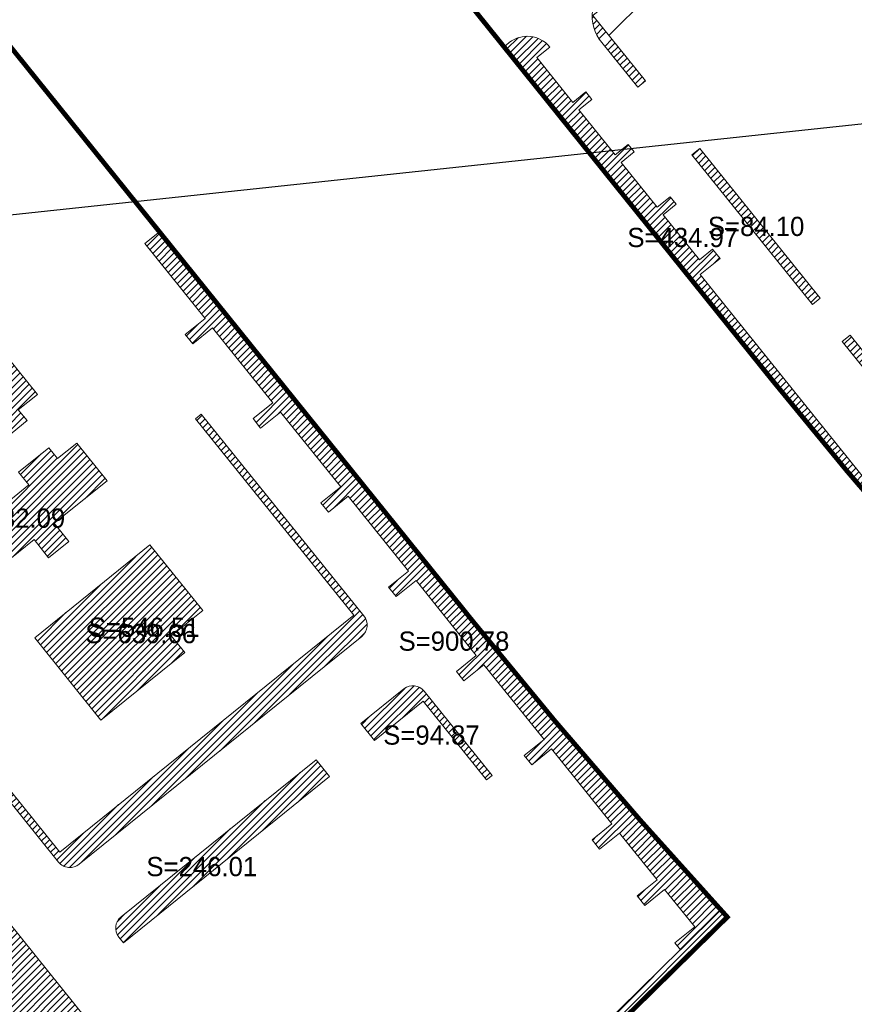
# Model space of a CAD drawing. Header units: millimetres. Extents: x 38389465 to 38395088, y 2473666 to 2480744.
# Tile 22 of 256: x 38390944 to 38391117, y 2476071 to 2476276. Entities that reach past the tile are written whole.
import ezdxf
from ezdxf.enums import TextEntityAlignment as Align

# ---------------------------------------------------------------- set-up
doc = ezdxf.new("R2010")
doc.units = ezdxf.units.MM
doc.header["$LTSCALE"] = 2
doc.linetypes.add('CENTER2', pattern=[1.125, 0.75, -0.125, 0.125, -0.125])
doc.layers.add('0核算', color=6, linetype='CONTINUOUS', plot=False)
doc.layers.add('MJZJ', color=7, linetype='CONTINUOUS')
doc.layers.add('w-用地红线', color=1, linetype='CONTINUOUS')
doc.layers.add('下沉式地面绿化', color=80, linetype='CONTINUOUS', lineweight=9)
doc.layers.add('普通地面绿化', color=122, linetype='CONTINUOUS', lineweight=9)
doc.styles.add('中等线体', font='txt', dxfattribs={"width": 0.8})
pattern_1 = [(45, (0, 0), (-0.7071067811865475, 0.7071067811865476), [])]

# ---------------------------------------------------------------- blocks, each defined once
blk = doc.blocks.new('A$C68DF6F3D')
at = {"layer": '0核算', "color": 1, "linetype": 'ByBlock', "flags": 128}
blk.add_lwpolyline([(0, 0), (951.1663171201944, 101.7065234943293)], dxfattribs=at)

msp = doc.modelspace()

# ---------------------------------------------------------------- hatches: boundary and pattern name
at = {"layer": 'MJZJ', "linetype": 'ByBlock'}
h = msp.add_hatch(dxfattribs=at)
h.set_pattern_fill('411B', color=3, scale=2, style=0)
h.set_pattern_definition(pattern_1)
edge = h.paths.add_edge_path()
edge.add_line((38391064.69152554, 2476271.241055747), (38391072.18116635, 2476261.955371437))
edge.add_line((38391072.18116635, 2476261.955371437), (38391073.81986438, 2476263.272873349))
edge.add_line((38391073.81986438, 2476263.272873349), (38391062.84466814, 2476276.903297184))
edge.add_line((38391062.84466814, 2476276.903297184), (38391125.93702681, 2476327.700531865))
edge.add_line((38391125.93702681, 2476327.700531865), (38391146.31895028, 2476302.385735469))
edge.add_line((38391146.31895028, 2476302.385735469), (38391150.29200541, 2476305.582678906))
edge.add_line((38391150.29200541, 2476305.582678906), (38391133.33430365, 2476326.606900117))
edge.add_arc((38391126.32902343, 2476320.956586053), 8.999999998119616, 38.88892931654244, 128.8889293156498)
edge.add_line((38391120.67870937, 2476327.961866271), (38391066.00474279, 2476283.948285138))
edge.add_arc((38391071.81556996, 2476276.926299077), 9.114493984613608, 129.6084041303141, 218.5911244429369)
h = msp.add_hatch(dxfattribs=at)
h.set_pattern_fill('411B', color=3, scale=2, style=0)
h.set_pattern_definition(pattern_1)
edge = h.paths.add_edge_path()
edge.add_line((38391045.44513565, 2476271.247783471), (38391044.35510678, 2476270.370236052))
edge.add_line((38391044.35510678, 2476270.370236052), (38391100.16226964, 2476201.050517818))
edge.add_line((38391100.16226964, 2476201.050517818), (38391115.69826964, 2476182.165517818))
edge.add_line((38391115.69826964, 2476182.165517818), (38391117.66626964, 2476179.87351782))
edge.add_line((38391117.66626964, 2476179.87351782), (38391131.62826964, 2476163.610517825))
edge.add_line((38391131.62826964, 2476163.610517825), (38391139.72100404, 2476154.573727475))
edge.add_line((38391139.72100404, 2476154.573727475), (38391140.05510528, 2476154.842702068))
edge.add_line((38391140.05510528, 2476154.842702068), (38391085.18388058, 2476222.999863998))
edge.add_line((38391085.18388058, 2476222.999863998), (38391089.31394979, 2476226.324889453))
edge.add_line((38391089.31394979, 2476226.324889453), (38391087.74474916, 2476228.274039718))
edge.add_line((38391087.74474916, 2476228.274039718), (38391085.01846285, 2476226.079190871))
edge.add_line((38391085.01846285, 2476226.079190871), (38391077.49326632, 2476235.426458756))
edge.add_line((38391077.49326632, 2476235.426458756), (38391080.21955265, 2476237.621307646))
edge.add_line((38391080.21955265, 2476237.621307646), (38391078.96535324, 2476239.179185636))
edge.add_line((38391078.96535324, 2476239.179185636), (38391076.23906688, 2476236.984336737))
edge.add_line((38391076.23906688, 2476236.984336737), (38391068.71387035, 2476246.331604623))
edge.add_line((38391068.71387035, 2476246.331604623), (38391071.44015674, 2476248.526453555))
edge.add_line((38391071.44015674, 2476248.526453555), (38391070.18595731, 2476250.084331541))
edge.add_line((38391070.18595731, 2476250.084331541), (38391067.4596709, 2476247.889482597))
edge.add_line((38391067.4596709, 2476247.889482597), (38391059.93447437, 2476257.23675049))
edge.add_line((38391059.93447437, 2476257.23675049), (38391062.66076081, 2476259.43159946))
edge.add_line((38391062.66076081, 2476259.43159946), (38391061.4065614, 2476260.989477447))
edge.add_line((38391061.4065614, 2476260.989477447), (38391058.68027496, 2476258.794628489))
edge.add_line((38391058.68027496, 2476258.794628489), (38391051.15507843, 2476268.141896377))
edge.add_line((38391051.15507843, 2476268.141896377), (38391053.8813649, 2476270.33674536))
edge.add_arc((38391049.20773093, 2476266.574147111), 6.000000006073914, 38.83646689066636, 128.8364304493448)
h = msp.add_hatch(dxfattribs=at)
h.set_pattern_fill('411B', color=3, scale=2, style=0)
h.set_pattern_definition(pattern_1)
h.paths.add_polyline_path([(38391110.18957893, 2476218.096981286), (38391085.10765916, 2476249.251971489), (38391083.46896111, 2476247.934469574), (38391108.5529495, 2476216.776909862)])
h = msp.add_hatch(dxfattribs=at)
h.set_pattern_fill('411B', color=3, scale=2, style=0)
h.set_pattern_definition(pattern_1)
h.paths.add_polyline_path([(38391081.07914563, 2476082.507369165), (38391079.91461617, 2476083.955944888), (38391084.0416527, 2476087.281237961), (38391077.77061629, 2476095.070596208), (38391073.64303042, 2476091.744883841), (38391072.07527757, 2476093.692228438), (38391076.20273607, 2476097.017838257), (38391068.36394053, 2476106.754536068), (38391064.2364758, 2476103.42892124), (38391062.66859572, 2476105.376163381), (38391066.79738369, 2476108.700134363), (38391054.25531083, 2476124.278850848), (38391050.12652289, 2476120.954879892), (38391048.55888478, 2476122.902316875), (38391052.687557, 2476126.226194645), (38391040.14553421, 2476141.804951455), (38391036.01672123, 2476138.480960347), (38391034.44896213, 2476140.428299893), (38391038.57645702, 2476143.753939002), (38391026.03438416, 2476159.332655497), (38391021.90698006, 2476156.007089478), (38391020.33922096, 2476157.95442903), (38391024.46797872, 2476161.278375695), (38391011.92590585, 2476176.857092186), (38391007.79711791, 2476173.533121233), (38391006.22938909, 2476175.480485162), (38391010.35817707, 2476178.804456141), (38390997.8161042, 2476194.383172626), (38390993.68731626, 2476191.059201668), (38390992.11956341, 2476193.006546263), (38390996.24702177, 2476196.332155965), (38390983.70494891, 2476211.91087245), (38390979.57748432, 2476208.585257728), (38390978.00973148, 2476210.532602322), (38390982.13851319, 2476213.856568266), (38390969.59644032, 2476229.435284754), (38390972.62964148, 2476231.877243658), (38391037.82889318, 2476150.892020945), (38391055.04689317, 2476129.977020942), (38391072.71689318, 2476109.443020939), (38391089.50618766, 2476090.775067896)])
h = msp.add_hatch(dxfattribs=at)
h.set_pattern_fill('411B', color=3, scale=2, style=0)
h.set_pattern_definition(pattern_1)
edge = h.paths.add_edge_path()
edge.add_line((38391175.77138612, 2476196.435015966), (38391174.83120111, 2476197.600660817))
edge.add_line((38391174.83120111, 2476197.600660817), (38391145.6239767, 2476174.085063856))
edge.add_line((38391145.6239767, 2476174.085063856), (38391116.40017528, 2476210.382616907))
edge.add_line((38391116.40017528, 2476210.382616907), (38391114.76147722, 2476209.065114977))
edge.add_line((38391114.76147722, 2476209.065114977), (38391141.21426168, 2476176.268855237))
edge.add_arc((38391145.8844485, 2476180.035731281), 6.000000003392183, 218.8889292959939, 308.8889292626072)
edge.add_line((38391149.65132454, 2476175.36554446), (38391175.77215263, 2476196.434063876))
edge.add_line((38391175.77215263, 2476196.434063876), (38391175.77138612, 2476196.435015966))
h = msp.add_hatch(dxfattribs=at)
h.set_pattern_fill('411B', color=3, scale=2, style=0)
h.set_pattern_definition(pattern_1)
h.paths.add_polyline_path([(38390925.70608001, 2476193.608915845), (38390922.77493402, 2476197.325555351), (38390926.9928448, 2476200.721362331), (38390929.95796835, 2476197.038401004), (38390940.92302852, 2476205.882591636), (38390947.22230535, 2476198.058299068), (38390943.24997941, 2476194.860210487), (38390945.06860022, 2476192.601312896), (38390938.75926583, 2476187.521717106), (38390936.62708973, 2476190.17007978), (38390930.08407588, 2476184.902350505), (38390932.21625203, 2476182.253987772), (38390925.8290243, 2476177.111680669), (38390923.69684821, 2476179.760043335), (38390917.15858392, 2476174.486414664), (38390919.28601051, 2476171.843951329), (38390914.22061427, 2476167.765840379), (38390906.12799244, 2476177.817635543)])
h = msp.add_hatch(dxfattribs=at)
h.set_pattern_fill('411B', color=3, scale=2, style=0)
h.set_pattern_definition(pattern_1)
edge = h.paths.add_edge_path()
edge.add_line((38390981.34156722, 2476193.959132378), (38391015.1989653, 2476151.982605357))
edge.add_arc((38391012.7442451, 2476150.063984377), 3.115567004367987, -48.971544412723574, 38.011352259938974, ccw=False)
edge.add_line((38391014.78940849, 2476147.713651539), (38390955.91194357, 2476100.308684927))
edge.add_arc((38390953.98067217, 2476102.610367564), 3.004588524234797, 218.9665304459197, 309.9989825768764, ccw=False)
edge.add_line((38390951.64456418, 2476100.720883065), (38390908.88039649, 2476153.840075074))
edge.add_arc((38390914.4785369, 2476151.681180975), 5.99999998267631, 143.3010632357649, 158.9111230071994, ccw=False)
edge.add_line((38390909.6678165, 2476155.266842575), (38390951.87788683, 2476102.837976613))
edge.add_line((38390951.87788683, 2476102.837976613), (38391013.06598388, 2476152.100036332))
edge.add_line((38391013.06598388, 2476152.100036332), (38390980.14133125, 2476192.995542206))
edge.add_line((38390980.14133125, 2476192.995542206), (38390981.3406852, 2476193.960225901))
edge.add_line((38390981.3406852, 2476193.960225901), (38390981.34156722, 2476193.959132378))
h = msp.add_hatch(dxfattribs=at)
h.set_pattern_fill('411B', color=3, scale=2, style=0)
h.set_pattern_definition(pattern_1)
h.paths.add_polyline_path([(38390946.52414674, 2476167.850732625), (38390949.56424539, 2476164.074645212), (38390953.77046854, 2476167.461042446), (38390950.72731674, 2476171.240922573), (38390961.71561972, 2476180.103860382), (38390955.40224395, 2476187.916781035), (38390951.43569143, 2476184.711534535), (38390949.61300022, 2476186.967149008), (38390943.31283593, 2476181.876184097), (38390945.44978424, 2476179.231670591), (38390938.91628015, 2476173.952151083), (38390936.7793318, 2476176.59666465), (38390930.40138739, 2476171.442848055), (38390932.5383357, 2476168.798334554), (38390926.00007141, 2476163.52470588), (38390923.86788324, 2476166.163328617), (38390918.80984911, 2476162.076090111), (38390926.92058364, 2476152.038904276)])
h = msp.add_hatch(dxfattribs=at)
h.set_pattern_fill('411B', color=3, scale=2, style=0)
h.set_pattern_definition(pattern_1)
h.paths.add_polyline_path([(38390946.66411704, 2476147.425271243), (38390970.65516474, 2476166.740276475), (38390981.62960131, 2476153.10899741), (38390975.06321963, 2476147.822454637), (38390977.88521756, 2476144.317268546), (38390960.46054906, 2476130.288804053)])
h = msp.add_hatch(dxfattribs=at)
h.set_pattern_fill('411B', color=3, scale=2, style=0)
h.set_pattern_definition(pattern_1)
edge = h.paths.add_edge_path()
edge.add_line((38391040.69341642, 2476117.855232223), (38391041.8567754, 2476118.791816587))
edge.add_line((38391041.8567754, 2476118.791816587), (38391027.74772081, 2476136.317022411))
edge.add_arc((38391025.41090729, 2476134.435718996), 2.999999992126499, 38.83657225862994, 128.8359017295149)
edge.add_line((38391023.52963122, 2476136.772554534), (38391014.5731459, 2476129.562884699))
edge.add_line((38391014.5731459, 2476129.562884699), (38391017.39499941, 2476126.057706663))
edge.add_line((38391017.39499941, 2476126.057706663), (38391027.50953898, 2476134.200652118))
edge.add_line((38391027.50953898, 2476134.200652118), (38391040.69341642, 2476117.855232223))
h = msp.add_hatch(dxfattribs=at)
h.set_pattern_fill('411B', color=3, scale=2, style=0)
h.set_pattern_definition(pattern_1)
edge = h.paths.add_edge_path()
edge.add_line((38391008.04779299, 2476118.532520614), (38390965.12524386, 2476083.976772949))
edge.add_line((38390965.12524386, 2476083.976772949), (38390964.18512158, 2476085.144522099))
edge.add_arc((38390966.52193511, 2476087.025825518), 3.000000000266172, 128.837242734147, 218.8365722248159, ccw=False)
edge.add_line((38390964.64060434, 2476089.362617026), (38391005.22594386, 2476122.037525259))
edge.add_line((38391005.22594386, 2476122.037525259), (38391008.04779299, 2476118.532520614))
h = msp.add_hatch(dxfattribs=at)
h.set_pattern_fill('411B', color=3, scale=2, style=0)
h.set_pattern_definition(pattern_1)
h.paths.add_polyline_path([(38390996.00049295, 2476020.121746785), (38390943.0375969, 2475977.479476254), (38390877.18716969, 2476059.267553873), (38390930.15006575, 2476101.909824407)])
h.paths.add_polyline_path([(38390909.25081456, 2476034.184035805), (38390963.93684809, 2476034.184035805), (38390963.93684809, 2476045.205264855), (38390909.25081456, 2476045.205264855)])
h = msp.add_hatch(dxfattribs=at)
h.set_pattern_fill('411B', color=3, scale=2, style=0)
h.set_pattern_definition(pattern_1)
edge = h.paths.add_edge_path()
edge.add_line((38390965.65789318, 2475966.297020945), (38390937.66389318, 2475938.789020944))
edge.add_line((38390937.66389318, 2475938.789020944), (38390827.95089318, 2475830.978020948))
edge.add_line((38390827.95089318, 2475830.978020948), (38390822.89489318, 2475826.010020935))
edge.add_line((38390822.89489318, 2475826.010020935), (38390813.34789318, 2475823.185020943))
edge.add_line((38390813.34789318, 2475823.185020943), (38390803.23289318, 2475818.213020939))
edge.add_line((38390803.23289318, 2475818.213020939), (38390796.54489318, 2475815.768020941))
edge.add_line((38390796.54489318, 2475815.768020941), (38390786.05289318, 2475813.379020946))
edge.add_line((38390786.05289318, 2475813.379020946), (38390780.09889318, 2475810.86402094))
edge.add_line((38390780.09889318, 2475810.86402094), (38390776.18089318, 2475809.209020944))
edge.add_line((38390776.18089318, 2475809.209020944), (38390772.06789318, 2475806.871020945))
edge.add_line((38390772.06789318, 2475806.871020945), (38390769.38489318, 2475805.871020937))
edge.add_line((38390769.38489318, 2475805.871020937), (38390769.32089318, 2475805.847020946))
edge.add_line((38390769.32089318, 2475805.847020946), (38390755.18389318, 2475799.326020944))
edge.add_line((38390755.18389318, 2475799.326020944), (38390755.02589318, 2475799.253020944))
edge.add_line((38390755.02589318, 2475799.253020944), (38390749.22289318, 2475797.617020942))
edge.add_line((38390749.22289318, 2475797.617020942), (38390747.29789317, 2475797.07402094))
edge.add_line((38390747.29789317, 2475797.07402094), (38390740.19289318, 2475797.099020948))
edge.add_line((38390740.19289318, 2475797.099020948), (38390731.36389318, 2475794.744020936))
edge.add_line((38390731.36389318, 2475794.744020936), (38390728.40589318, 2475795.625020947))
edge.add_line((38390728.40589318, 2475795.625020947), (38390728.39189318, 2475795.629020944))
edge.add_line((38390728.39189318, 2475795.629020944), (38390728.29989318, 2475795.634020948))
edge.add_line((38390728.29989318, 2475795.634020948), (38390728.26489318, 2475795.626020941))
edge.add_line((38390728.26489318, 2475795.626020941), (38390728.11589318, 2475795.591020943))
edge.add_line((38390728.11589318, 2475795.591020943), (38390719.91389317, 2475796.061020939))
edge.add_line((38390719.91389317, 2475796.061020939), (38390704.78689318, 2475801.507020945))
edge.add_line((38390704.78689318, 2475801.507020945), (38390693.22289318, 2475808.029020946))
edge.add_line((38390693.22289318, 2475808.029020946), (38390692.30089318, 2475808.296020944))
edge.add_line((38390692.30089318, 2475808.296020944), (38390689.40489318, 2475808.847020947))
edge.add_line((38390689.40489318, 2475808.847020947), (38390681.85889318, 2475810.017020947))
edge.add_line((38390681.85889318, 2475810.017020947), (38390680.47589318, 2475809.813020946))
edge.add_line((38390680.47589318, 2475809.813020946), (38390666.99789318, 2475809.643020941))
edge.add_line((38390666.99789318, 2475809.643020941), (38390666.36889318, 2475809.266020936))
edge.add_line((38390666.36889318, 2475809.266020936), (38390666.03007189, 2475809.293693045))
edge.add_line((38390666.03007189, 2475809.293693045), (38390680.02985618, 2475820.564529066))
edge.add_line((38390680.02985618, 2475820.564529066), (38390687.36698139, 2475811.450904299))
edge.add_line((38390687.36698139, 2475811.450904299), (38390700.68678404, 2475822.174306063))
edge.add_line((38390700.68678404, 2475822.174306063), (38390717.05412607, 2475801.844025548))
edge.add_line((38390717.05412607, 2475801.844025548), (38390731.68020837, 2475813.619076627))
edge.add_line((38390731.68020837, 2475813.619076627), (38390740.90934795, 2475802.155333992))
edge.add_arc((38390748.69872636, 2475808.426345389), 9.99999999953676, 218.8365722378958, 292.9498985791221)
edge.add_line((38390752.59798694, 2475799.217883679), (38390787.00956997, 2475813.789234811))
edge.add_arc((38390783.11030941, 2475822.997696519), 9.999999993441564, 292.9498984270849, 308.8365720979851)
edge.add_line((38390789.38132079, 2475815.208318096), (38390806.79244876, 2475829.225531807))
edge.add_line((38390806.79244876, 2475829.225531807), (38390808.81608971, 2475826.711917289))
edge.add_arc((38390813.48971678, 2475830.474524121), 6.000000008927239, 218.8365720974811, 299.682023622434)
edge.add_arc((38390786.74966661, 2475877.38901782), 60.0000000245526, 299.6820236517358, 314.4988784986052)
edge.add_line((38390828.80338481, 2475834.593167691), (38391089.50618766, 2476090.775067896))
edge.add_line((38391089.50618766, 2476090.775067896), (38391090.83189316, 2476089.301020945))
edge.add_line((38391090.83189316, 2476089.301020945), (38391090.32789318, 2476088.805020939))
edge.add_line((38391090.32789318, 2476088.805020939), (38391088.93889317, 2476087.441020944))
edge.add_line((38391088.93889317, 2476087.441020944), (38391087.84089318, 2476086.362020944))
edge.add_line((38391087.84089318, 2476086.362020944), (38391057.38589318, 2476056.435020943))
edge.add_line((38391057.38589318, 2476056.435020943), (38391048.79889318, 2476047.996020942))
edge.add_line((38391048.79889318, 2476047.996020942), (38390978.65689318, 2475979.070020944))
edge.add_line((38390978.65689318, 2475979.070020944), (38390965.65789318, 2475966.297020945))

# ---------------------------------------------------------------- linework, layer by layer
at = {"layer": 'w-用地红线', "linetype": 'CENTER2', "ltscale": 10, "const_width": 1, "flags": 128}
for points in [[(38390921.35149044, 2476707.880166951), (38390921.34481803, 2476707.891251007), (38390917.54526956, 2476714.202517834), (38390936.30726956, 2476721.498517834), (38390955.31426956, 2476728.126517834), (38390955.72326955, 2476728.261517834), (38390956.32726955, 2476728.459517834), (38390956.93026955, 2476728.656517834), (38390957.53526956, 2476728.853517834), (38390958.13926955, 2476729.049517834), (38390958.74426956, 2476729.245517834), (38390959.34926955, 2476729.440517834), (38390959.95526955, 2476729.634517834), (38390960.56126956, 2476729.828517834), (38390961.16726956, 2476730.021517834), (38390961.75926956, 2476730.209517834), (38390962.36726955, 2476730.401517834), (38390962.97426955, 2476730.593517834), (38390963.58226956, 2476730.784517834), (38390964.19026955, 2476730.975517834), (38390964.79926956, 2476731.165517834), (38390965.40826955, 2476731.354517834), (38390966.01726956, 2476731.543517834), (38390966.62726956, 2476731.731517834), (38390967.23726956, 2476731.919517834), (38390967.84726956, 2476732.107517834), (38390968.45826956, 2476732.294517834), (38390969.06926955, 2476732.480517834), (38390969.68126956, 2476732.666517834), (38390970.29226956, 2476732.851517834), (38390970.90526956, 2476733.036517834), (38390971.51726956, 2476733.220517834), (38390972.13026956, 2476733.404517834), (38390972.74326956, 2476733.587517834), (38390973.35726956, 2476733.770517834), (38390973.97026955, 2476733.953517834), (38390974.58526956, 2476734.134517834), (38390975.19926956, 2476734.316517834), (38390975.81426956, 2476734.497517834), (38390976.42926955, 2476734.677517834), (38390977.04526956, 2476734.857517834), (38390977.66126955, 2476735.036517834), (38390978.27726956, 2476735.215517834), (38390978.89326955, 2476735.394517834), (38390979.51026955, 2476735.572517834), (38390980.12726956, 2476735.750517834), (38390980.34926955, 2476735.814517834), (38390980.74526956, 2476735.927517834), (38390981.36326955, 2476736.104517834), (38390981.98126955, 2476736.280517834), (38390982.59926955, 2476736.456517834), (38390983.21826956, 2476736.631517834), (38390983.83726955, 2476736.806517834), (38390984.45726956, 2476736.981517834), (38390985.07626955, 2476737.155517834), (38390985.69626956, 2476737.328517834), (38390986.31726956, 2476737.502517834), (38390986.93726955, 2476737.675517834), (38390987.55826955, 2476737.847517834), (38390988.17926955, 2476738.019517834), (38390988.80126955, 2476738.191517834), (38390989.42326955, 2476738.362517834), (38390990.04526956, 2476738.533517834), (38390990.66826955, 2476738.703517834), (38390991.29026955, 2476738.873517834), (38390991.91326956, 2476739.043517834), (38390992.53726956, 2476739.212517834), (38390993.16026956, 2476739.381517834), (38390993.78426956, 2476739.549517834), (38390994.40926956, 2476739.717517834), (38390995.03326955, 2476739.885517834), (38390995.65826955, 2476740.052517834), (38390996.28326955, 2476740.219517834), (38390996.90826955, 2476740.386517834), (38390997.53426956, 2476740.552517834), (38390998.16026956, 2476740.718517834), (38390998.78626955, 2476740.884517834), (38390999.41326956, 2476741.049517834), (38391000.04026955, 2476741.214517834), (38391000.66726956, 2476741.379517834), (38391001.29426955, 2476741.543517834), (38391001.92226955, 2476741.707517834), (38391002.55026956, 2476741.870517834), (38391003.17826956, 2476742.033517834), (38391003.80726956, 2476742.196517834), (38391004.43526956, 2476742.359517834), (38391005.06426956, 2476742.521517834), (38391005.69426955, 2476742.683517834), (38391006.32326955, 2476742.845517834), (38391006.95326956, 2476743.006517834), (38391007.58326956, 2476743.167517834), (38391008.21426956, 2476743.328517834), (38391008.84426956, 2476743.488517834), (38391009.47526956, 2476743.648517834), (38391010.10626955, 2476743.808517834), (38391010.73826955, 2476743.968517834), (38391011.36926956, 2476744.127517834), (38391012.00126956, 2476744.286517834), (38391012.63426956, 2476744.445517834), (38391013.89926956, 2476744.762517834), (38391014.53226955, 2476744.920517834), (38391015.79926956, 2476745.235517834), (38391016.43226956, 2476745.392517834), (38391017.70126955, 2476745.706517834), (38391018.33526956, 2476745.862517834), (38391019.60526956, 2476746.175517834), (38391020.24026956, 2476746.331517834), (38391021.51126955, 2476746.641517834), (38391022.14726955, 2476746.797517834), (38391023.42026956, 2476747.106517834), (38391024.69426955, 2476747.415517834), (38391025.96826956, 2476747.723517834), (38391027.24426956, 2476748.031517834), (38391028.52026956, 2476748.337517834), (38391029.79826955, 2476748.643517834), (38391031.07626955, 2476748.948517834), (38391032.35526956, 2476749.253517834), (38391033.63526955, 2476749.557517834), (38391034.91626956, 2476749.860517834), (38391036.19826955, 2476750.163517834), (38391037.48126955, 2476750.466517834), (38391038.76526956, 2476750.767517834), (38391040.04926956, 2476751.069517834), (38391040.33126955, 2476751.135517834), (38391039.01626956, 2476745.026517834), (38391039.23526955, 2476744.052517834), (38391039.41826955, 2476743.236517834), (38391088.77726956, 2476759.767517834), (38391111.50326955, 2476765.996517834), (38391113.15026955, 2476766.447517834), (38391121.84226955, 2476768.829517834), (38391121.85826956, 2476768.833517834), (38391151.83926956, 2476776.563517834), (38391160.77926955, 2476778.868517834), (38391163.95026956, 2476779.597517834), (38391167.42926955, 2476780.397517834), (38391169.03926956, 2476780.666517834), (38391176.59726956, 2476782.469517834), (38391180.84926955, 2476783.484517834), (38391213.58726955, 2476791.012517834), (38391214.89526956, 2476785.379517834), (38391215.86326955, 2476781.211517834), (38391216.38826956, 2476778.952517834), (38391216.98326956, 2476776.391517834), (38391218.06626955, 2476771.728517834), (38391219.09426956, 2476767.303517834), (38391244.42226955, 2476658.248517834), (38391246.73526955, 2476648.291517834), (38391247.40326956, 2476645.417517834), (38391247.63926955, 2476644.400517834), (38391247.75926956, 2476643.884517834), (38391260.38626955, 2476589.519517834), (38391262.03926956, 2476582.400517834), (38391263.58226956, 2476575.758517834), (38391284.06726956, 2476487.556517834), (38391288.74026956, 2476467.439517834), (38391289.51026955, 2476464.124517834), (38391290.02926955, 2476461.886517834), (38391302.87026956, 2476406.602517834), (38391306.09426956, 2476392.720517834), (38391306.65426955, 2476390.308517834), (38391314.02526955, 2476358.574517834), (38391319.18726955, 2476336.347517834), (38391321.55126955, 2476326.168517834), (38391322.55326956, 2476316.976517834), (38391301.57726955, 2476296.364517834), (38391193.47126956, 2476190.132517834), (38391184.65526956, 2476181.469517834), (38391176.02226955, 2476172.986517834), (38391147.94626956, 2476145.396517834), (38391141.05726956, 2476153.085517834), (38391131.62826955, 2476163.610517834), (38391117.66626956, 2476179.873517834), (38391115.69826955, 2476182.165517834), (38391113.94526955, 2476184.296517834), (38391100.16226956, 2476201.050517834), (38391096.01626956, 2476206.200517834), (38390996.92626955, 2476329.283517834), (38390991.67626955, 2476335.803517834), (38390983.92321776, 2476345.434564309), (38390931.40421022, 2476410.670558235), (38390918.08320829, 2476427.216556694), (38390885.08820356, 2476468.200552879), (38390787.44218953, 2476589.489541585), (38390786.30218937, 2476590.904541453), (38390778.43018775, 2476604.895540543), (38390775.73218593, 2476620.628540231), (38390775.83218587, 2476621.138540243), (38390777.35518498, 2476628.892540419), (38390779.46318373, 2476639.621540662), (38390781.73818334, 2476642.975540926), (38390783.84418299, 2476646.081541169), (38390790.12918191, 2476655.348541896), (38390806.23542599, 2476665.714473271), (38390863.84498537, 2476687.493018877), (38390921.34817583, 2476707.885557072)], [(38390933.16626956, 2476279.843517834), (38390933.17726956, 2476279.852517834), (38390933.68226956, 2476280.259517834), (38390950.59326956, 2476259.253517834), (38391037.82726955, 2476150.898517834), (38391055.04526956, 2476129.983517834), (38391072.71526956, 2476109.449517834), (38391090.83026955, 2476089.307517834), (38391090.32626955, 2476088.811517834), (38391088.93726955, 2476087.447517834), (38391087.83926956, 2476086.368517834), (38391057.38426956, 2476056.441517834), (38391048.79726955, 2476048.002517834), (38390978.65526956, 2475979.076517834), (38390965.65626956, 2475966.303517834), (38390937.66226956, 2475938.795517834), (38390827.94926956, 2475830.984517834), (38390822.89326955, 2475826.016517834), (38390813.34626956, 2475823.191517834), (38390803.23126955, 2475818.219517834), (38390796.54326955, 2475815.774517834), (38390786.05126955, 2475813.385517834), (38390780.09726956, 2475810.870517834), (38390776.17926955, 2475809.215517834), (38390772.06626955, 2475806.877517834), (38390769.38326956, 2475805.877517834), (38390769.31926955, 2475805.853517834), (38390755.18226956, 2475799.332517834), (38390755.02426956, 2475799.259517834), (38390749.22126956, 2475797.623517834), (38390747.29626956, 2475797.080517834), (38390740.19126955, 2475797.105517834), (38390731.36226956, 2475794.750517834), (38390728.40426955, 2475795.631517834), (38390728.39026956, 2475795.635517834), (38390728.29826955, 2475795.640517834), (38390728.26326956, 2475795.632517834), (38390728.11426955, 2475795.597517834), (38390719.91226956, 2475796.067517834), (38390704.78526956, 2475801.513517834), (38390693.22126956, 2475808.035517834), (38390692.29926956, 2475808.302517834), (38390689.40326956, 2475808.853517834), (38390681.85726956, 2475810.023517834), (38390680.47426955, 2475809.819517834), (38390666.99626955, 2475809.649517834), (38390666.36726955, 2475809.272517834), (38390662.70626955, 2475809.571517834), (38390662.87026956, 2475808.826517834), (38390662.73326956, 2475807.922517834), (38390662.72026955, 2475807.837517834), (38390662.59926955, 2475807.370517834), (38390661.91026956, 2475807.143517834), (38390658.88426956, 2475808.380517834), (38390652.67826956, 2475810.917517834), (38390639.96126956, 2475816.115517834), (38390636.56526955, 2475818.849517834), (38390633.58226956, 2475821.250517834), (38390633.31226955, 2475821.277517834), (38390623.31826956, 2475818.467517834), (38390611.76526956, 2475814.084517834), (38390606.53226955, 2475815.107517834), (38390602.19426955, 2475815.956517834), (38390594.83226956, 2475822.982517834), (38390591.34226955, 2475825.754517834), (38390590.53526956, 2475827.205517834), (38390584.50726955, 2475827.835517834), (38390579.93626956, 2475829.717517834), (38390577.38126956, 2475833.953517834), (38390577.78526956, 2475841.685517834), (38390579.40226956, 2475853.078517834), (38390583.66726956, 2475883.419517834), (38390585.12226956, 2475889.391517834), (38390586.22226956, 2475893.907517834), (38390587.90326956, 2475897.503517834), (38390589.02526955, 2475897.725517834), (38390591.57044417, 2475898.227552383), (38390582.75626758, 2475914.650517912), (38390600.7212664, 2475924.884519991), (38390585.81326337, 2475951.054518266), (38390620.46225045, 2476062.799522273), (38390620.98125025, 2476064.474522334), (38390666.07824749, 2476088.288527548), (38390677.32424328, 2476124.699528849), (38390653.54123808, 2476169.738526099), (38390662.25423481, 2476197.978527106), (38390662.19123468, 2476199.122527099), (38390667.73116221, 2476217.075502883), (38390669.12443249, 2476215.905454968), (38390673.73735896, 2476230.934633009), (38390684.5523888, 2476265.904147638), (38390683.30312692, 2476266.256329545), (38390682.94748151, 2476266.38832633), (38390684.0182265, 2476269.860529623), (38390686.6702255, 2476278.455529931), (38390719.86221307, 2476386.028533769), (38390755.50520894, 2476421.671537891), (38390791.14820482, 2476457.313542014), (38390858.55541021, 2476370.539317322), (38390909.55422195, 2476309.172555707), (38390933.16622534, 2476279.843558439)]]:
    msp.add_lwpolyline(points, close=True, dxfattribs=at)
at = {"layer": '下沉式地面绿化', "linetype": 'ByBlock', "flags": 128}
for points in [[(38391064.69152554, 2476271.241055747), (38391072.18116635, 2476261.955371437), (38391073.81986438, 2476263.272873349), (38391062.84466814, 2476276.903297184), (38391125.93702681, 2476327.700531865), (38391146.31895028, 2476302.385735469), (38391150.29200541, 2476305.582678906), (38391133.33430365, 2476326.606900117, 0.4142135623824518), (38391120.67870937, 2476327.961866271), (38391066.00474279, 2476283.948285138, 0.4090227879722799), (38391064.69152554, 2476271.241055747)], [(38391175.77138612, 2476196.435015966), (38391174.83120111, 2476197.600660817), (38391145.6239767, 2476174.085063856), (38391116.40017528, 2476210.382616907), (38391114.76147722, 2476209.065114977), (38391141.21426168, 2476176.268855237, 0.4142135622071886), (38391149.65132454, 2476175.36554446), (38391175.77215263, 2476196.434063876)], [(38390981.34156722, 2476193.959132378), (38391015.1989653, 2476151.982605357, -0.398873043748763), (38391014.78940849, 2476147.713651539), (38390955.91194357, 2476100.308684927, -0.4195013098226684), (38390951.64456418, 2476100.720883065), (38390908.88039649, 2476153.840075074, -0.06821725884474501), (38390909.6678165, 2476155.266842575), (38390951.87788683, 2476102.837976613), (38391013.06598388, 2476152.100036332), (38390980.14133125, 2476192.995542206), (38390981.3406852, 2476193.960225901)], [(38391040.69341642, 2476117.855232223), (38391041.8567754, 2476118.791816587), (38391027.74772081, 2476136.317022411, 0.4142101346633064), (38391023.52963122, 2476136.772554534), (38391014.5731459, 2476129.562884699), (38391017.39499941, 2476126.057706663), (38391027.50953898, 2476134.200652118), (38391040.69341642, 2476117.855232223)], [(38391008.04779299, 2476118.532520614), (38390965.12524386, 2476083.976772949), (38390964.18512158, 2476085.144522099, -0.4142101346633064), (38390964.64060434, 2476089.362617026), (38391005.22594386, 2476122.037525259)]]:
    msp.add_lwpolyline(points, format="xyb", close=True, dxfattribs=at)
msp.add_lwpolyline([(38391140.05510528, 2476154.842702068), (38391085.18388058, 2476222.999863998), (38391089.31394979, 2476226.324889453), (38391087.74474916, 2476228.274039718), (38391085.01846285, 2476226.079190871), (38391077.49326632, 2476235.426458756), (38391080.21955265, 2476237.621307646), (38391078.96535324, 2476239.179185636), (38391076.23906688, 2476236.984336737), (38391068.71387035, 2476246.331604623), (38391071.44015674, 2476248.526453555), (38391070.18595731, 2476250.084331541), (38391067.4596709, 2476247.889482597), (38391059.93447437, 2476257.23675049), (38391062.66076081, 2476259.43159946), (38391061.4065614, 2476260.989477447), (38391058.68027496, 2476258.794628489), (38391051.15507843, 2476268.141896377), (38391053.8813649, 2476270.33674536, 0.4142133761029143), (38391045.44513565, 2476271.247783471), (38391044.35510678, 2476270.370236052), (38391100.16226964, 2476201.050517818), (38391115.69826964, 2476182.165517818), (38391117.66626964, 2476179.87351782)], format="xyb", dxfattribs=at)
for points in [[(38391110.18957893, 2476218.096981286), (38391085.10765916, 2476249.251971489), (38391083.46896111, 2476247.934469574), (38391108.5529495, 2476216.776909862)], [(38391081.07914563, 2476082.507369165), (38391079.91461617, 2476083.955944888), (38391084.0416527, 2476087.281237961), (38391077.77061629, 2476095.070596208), (38391073.64303042, 2476091.744883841), (38391072.07527757, 2476093.692228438), (38391076.20273607, 2476097.017838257), (38391068.36394053, 2476106.754536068), (38391064.2364758, 2476103.42892124), (38391062.66859572, 2476105.376163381), (38391066.79738369, 2476108.700134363), (38391054.25531083, 2476124.278850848), (38391050.12652289, 2476120.954879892), (38391048.55888478, 2476122.902316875), (38391052.687557, 2476126.226194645), (38391040.14553421, 2476141.804951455), (38391036.01672123, 2476138.480960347), (38391034.44896213, 2476140.428299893), (38391038.57645702, 2476143.753939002), (38391026.03438416, 2476159.332655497), (38391021.90698006, 2476156.007089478), (38391020.33922096, 2476157.95442903), (38391024.46797872, 2476161.278375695), (38391011.92590585, 2476176.857092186), (38391007.79711791, 2476173.533121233), (38391006.22938909, 2476175.480485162), (38391010.35817707, 2476178.804456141), (38390997.8161042, 2476194.383172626), (38390993.68731626, 2476191.059201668), (38390992.11956341, 2476193.006546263), (38390996.24702177, 2476196.332155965), (38390983.70494891, 2476211.91087245), (38390979.57748432, 2476208.585257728), (38390978.00973148, 2476210.532602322), (38390982.13851319, 2476213.856568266), (38390969.59644032, 2476229.435284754), (38390972.62964148, 2476231.877243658), (38391037.82889318, 2476150.892020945), (38391055.04689317, 2476129.977020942), (38391072.71689318, 2476109.443020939), (38391089.50618766, 2476090.775067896)], [(38390925.70608001, 2476193.608915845), (38390922.77493402, 2476197.325555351), (38390926.9928448, 2476200.721362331), (38390929.95796835, 2476197.038401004), (38390940.92302852, 2476205.882591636), (38390947.22230535, 2476198.058299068), (38390943.24997941, 2476194.860210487), (38390945.06860022, 2476192.601312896), (38390938.75926583, 2476187.521717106), (38390936.62708973, 2476190.17007978), (38390930.08407588, 2476184.902350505), (38390932.21625203, 2476182.253987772), (38390925.8290243, 2476177.111680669), (38390923.69684821, 2476179.760043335), (38390917.15858392, 2476174.486414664), (38390919.28601051, 2476171.843951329), (38390914.22061427, 2476167.765840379), (38390906.12799244, 2476177.817635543)], [(38390946.52414674, 2476167.850732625), (38390949.56424539, 2476164.074645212), (38390953.77046854, 2476167.461042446), (38390950.72731674, 2476171.240922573), (38390961.71561972, 2476180.103860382), (38390955.40224395, 2476187.916781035), (38390951.43569143, 2476184.711534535), (38390949.61300022, 2476186.967149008), (38390943.31283593, 2476181.876184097), (38390945.44978424, 2476179.231670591), (38390938.91628015, 2476173.952151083), (38390936.7793318, 2476176.59666465), (38390930.40138739, 2476171.442848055), (38390932.5383357, 2476168.798334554), (38390926.00007141, 2476163.52470588), (38390923.86788324, 2476166.163328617), (38390918.80984911, 2476162.076090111), (38390926.92058364, 2476152.038904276), (38390946.52414674, 2476167.850732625)], [(38390946.66411704, 2476147.425271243), (38390970.65516474, 2476166.740276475), (38390981.62960131, 2476153.10899741), (38390975.06321963, 2476147.822454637), (38390977.88521756, 2476144.317268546), (38390960.46054906, 2476130.288804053)]]:
    msp.add_lwpolyline(points, close=True, dxfattribs=at)
msp.add_lwpolyline([(38390828.80338481, 2475834.593167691), (38391089.50618766, 2476090.775067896), (38391090.83189316, 2476089.301020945), (38391090.32789318, 2476088.805020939), (38391088.93889317, 2476087.441020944), (38391087.84089318, 2476086.362020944), (38391057.38589318, 2476056.435020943)], dxfattribs=at)
at = {"layer": '普通地面绿化', "linetype": 'ByBlock', "flags": 128}
msp.add_lwpolyline([(38390996.00049295, 2476020.121746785), (38390943.0375969, 2475977.479476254), (38390877.18716969, 2476059.267553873), (38390930.15006575, 2476101.909824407)], close=True, dxfattribs=at)

# ---------------------------------------------------------------- block references
at = {"layer": '0核算', "color": 1, "linetype": 'ByBlock'}
msp.add_blockref('A$C68DF6F3D', (38390306.96545299, 2476167.567855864), dxfattribs=at)

# ---------------------------------------------------------------- texts
at = {"layer": 'MJZJ', "color": 7, "linetype": 'ByBlock', "style": '中等线体'}
for s, p in [('S=84.10', (38391096.82978717, 2476233.015083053)), ('S=434.97', (38391081.55491854, 2476230.707183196)), ('S=532.09', (38390941.48806432, 2476172.309383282)), ('S=639.66', (38390968.72631156, 2476148.283845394)), ('S=546.51', (38390969.44186808, 2476149.607786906)), ('S=900.78', (38391033.93400504, 2476146.723755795)), ('S=94.87', (38391029.24983057, 2476127.176637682)), ('S=246.01', (38390981.44494133, 2476099.810791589))]:
    msp.add_text(s, height=4, dxfattribs=at).set_placement(p, align=Align.MIDDLE)

doc.saveas('drawing.dxf')
